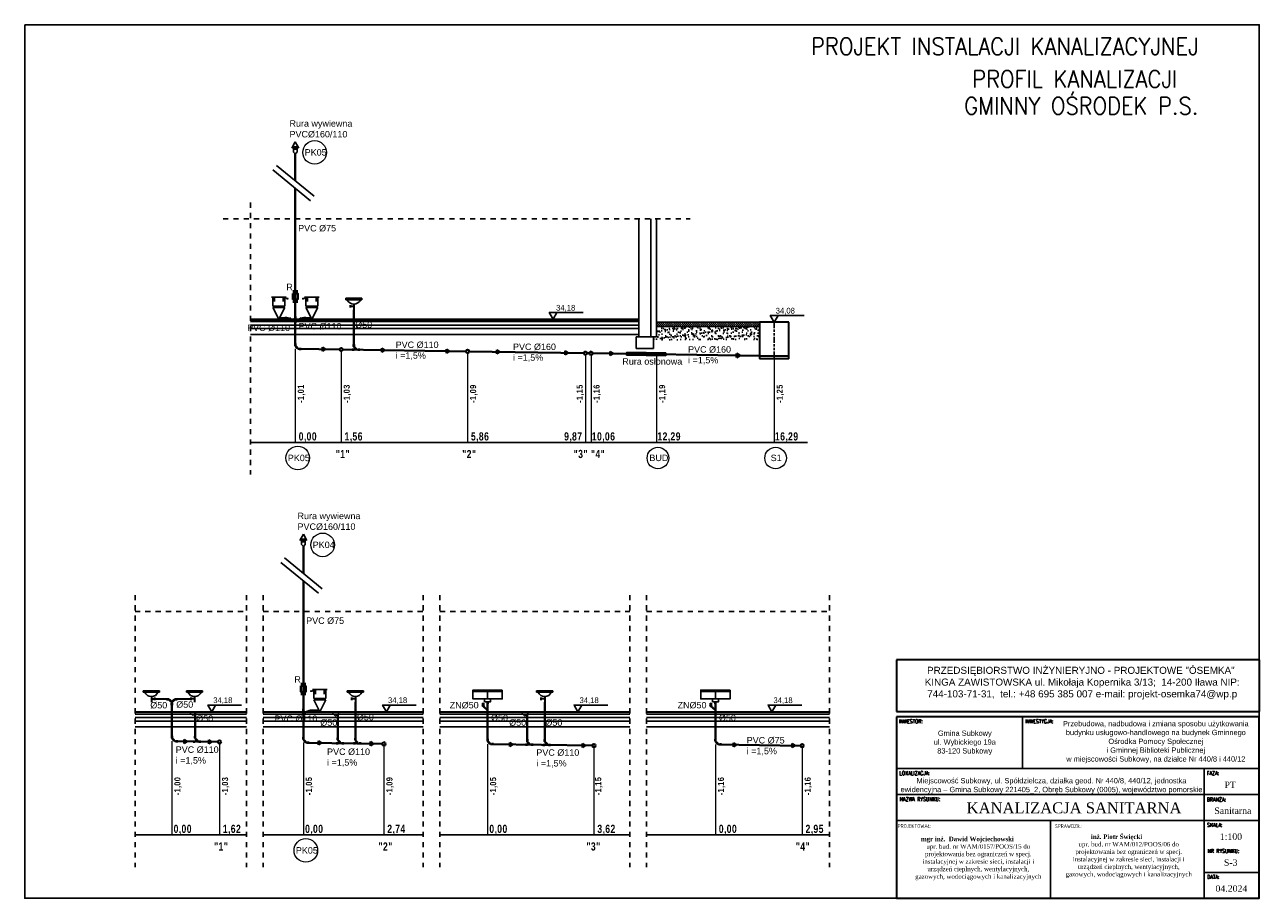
# Model space of a CAD drawing. Extents: x 280060 to 689961, y 120405 to 160329.
# Tile 74 of 85: x 668689 to 672889, y 157359 to 160329. Entities that reach past the tile are written whole.
import ezdxf

# ---------------------------------------------------------------- set-up
doc = ezdxf.new("R2010")
doc.units = 0
doc.header["$MEASUREMENT"] = 0
doc.linetypes.add('3', pattern=[1, 0.5, -0.5])
doc.linetypes.add('{ Tapered Dash }', pattern=[10, 4, -1, 1.5, -1, 1.5, -1])
for name, color, linetype, lineweight in [('KAM-pro Biała Zarys', 7, 'CONTINUOUS', 9), ('KAM-pro Kocioł C.O.', 7, 'CONTINUOUS', 18), ('KAM-pro Linia Cienka', 7, 'CONTINUOUS', 50), ('KAM-pro Linia K.S Wewnętrznej', 36, 'CONTINUOUS', 40), ('KAM-pro Opis dla Profili', 7, 'CONTINUOUS', 13), ('KAM-pro Opis K.S. Wewnętrzny', 16, 'CONTINUOUS', 13)]:
    doc.layers.add(name, color=color, linetype=linetype, lineweight=lineweight)
doc.layers.add('KAM-pro Studnie', color=7, linetype='CONTINUOUS')
doc.styles.add('ANDRZEJ', font='simplex.shx', dxfattribs={"width": 0.75, "height": 12.5})
doc.styles.add('ARIAL', font='arial.ttf')
doc.styles.add('GRUBA', font='times.ttf')
doc.styles.add('KomProjekt', font='arial.ttf')
doc.styles.add('moj', font='romans.shx', dxfattribs={"width": 0.9, "height": 10})
doc.styles.add('Tabelka', font='times.ttf', dxfattribs={"width": 0.8})

msp = doc.modelspace()

# ---------------------------------------------------------------- hatches: boundary and pattern name
at = {"layer": 'KAM-pro Biała Zarys', "lineweight": 25}
h = msp.add_hatch(dxfattribs=at)
h.set_pattern_fill('ANSI31', color=256, scale=40)
h.paths.add_polyline_path([(671188.2, 159317.4), (670838.2, 159317.4), (670838.2, 159302.4), (671188.2, 159302.4)])
at = {"layer": 'KAM-pro Linia Cienka', "linetype": 'Continuous', "lineweight": 25, "ltscale": 4}
h = msp.add_hatch(dxfattribs=at)
h.set_pattern_fill('AR-SAND', color=256, scale=10, style=0)
h.set_pattern_definition([(37.5, (0, 0), (-0.62993358, 19.2682377), [0, -15.2, 0, -17, 0, -16.25]), (7.5, (0, 0), (17.6977671, 28.2214607), [0, -8.2, 0, -13.7, 0, -5.25]), (327.5, (-12.3, 0), (31.1414186, 0.05659054), [0, -5, 0, -18, 0, -23.5]), (317.5, (-12.3, 0), (30.061266, 8.7767556), [0, -2.5, 0, -11.8, 0, -13.5])])
h.paths.add_polyline_path([(671188.2, 159302.4), (670838.2, 159302.4), (670838.2, 159267.4), (670828.2, 159267.4), (670828.2, 159257.4), (671188.2, 159257.4)])
at = {"layer": 'KAM-pro Linia K.S Wewnętrznej', "ltscale": 0.1, "true_color": 0x804000}
for points in [[(669712.2, 159225.3), (669701.9, 159232.3), (669701.9, 159225.3), (669701.9, 159218.4)], [(669913.7, 159222.3), (669903.4, 159229.2), (669903.4, 159222.3), (669903.4, 159215.4)], [(670133.6, 159219), (670123.3, 159225.9), (670123.3, 159219), (670123.3, 159212.1)], [(670304.5, 159216.4), (670294.2, 159223.4), (670294.2, 159216.4), (670294.2, 159209.5)], [(670537.2, 159213), (670526.9, 159219.9), (670526.9, 159213), (670526.9, 159206)], [(670690.9, 159210.6), (670680.6, 159217.6), (670680.6, 159210.6), (670680.6, 159203.7)], [(671121, 159204.2), (671110.6, 159211.1), (671110.6, 159204.2), (671110.6, 159197.3)], [(669241.4, 157891.9), (669231.1, 157898.9), (669231.1, 157891.9), (669231.1, 157885)], [(669325.1, 157890.7), (669314.8, 157897.6), (669314.8, 157890.7), (669314.8, 157883.7)], [(669698.6, 157887), (669688.3, 157893.9), (669688.3, 157887), (669688.3, 157880.1)], [(669875.2, 157884.3), (669864.8, 157891.3), (669864.8, 157884.3), (669864.8, 157877.4)], [(670349.3, 157881.9), (670339, 157888.9), (670339, 157881.9), (670339, 157875)], [(670596.4, 157878.2), (670586, 157885.2), (670586, 157878.2), (670586, 157871.3)], [(671110.2, 157880.9), (671099.9, 157887.8), (671099.9, 157880.9), (671099.9, 157873.9)], [(671309.6, 157877.9), (671299.3, 157884.8), (671299.3, 157877.9), (671299.3, 157870.9)]]:
    msp.add_hatch(color=36, dxfattribs=at).paths.add_polyline_path(points)

# ---------------------------------------------------------------- linework, layer by layer
at = {"layer": 'KAM-pro Biała Zarys', "lineweight": 25}
for p, q in [((669532.5, 159835.1), (669660.5, 159729.9)), ((669545.2, 159850.5), (669673.2, 159745.4)), ((670778.2, 159267.4), (670778.2, 159668.6)), ((670818.2, 159267.4), (670818.2, 159668.6)), ((670838.2, 159267.4), (670838.2, 159668.6)), ((670778.2, 159327.4), (669457, 159327.4)), ((669457, 159325.4), (670778.2, 159325.4)), ((669457, 159319.4), (670778.2, 159319.4)), ((669457, 159307.4), (670778.2, 159307.4)), ((670778.2, 159327.4), (670778.2, 159317.4)), ((670838.2, 159317.4), (671188.2, 159317.4)), ((669457, 159295.4), (670778.2, 159295.4)), ((669457, 159275.4), (670778.2, 159275.4)), ((670838.2, 159267.4), (670768.2, 159267.4)), ((670768.2, 159267.4), (670768.2, 159227.4)), ((670828.2, 159227.4), (670828.2, 159267.4)), ((670838.2, 159302.4), (671188.2, 159302.4)), ((670768.2, 159227.4), (670828.2, 159227.4)), ((670736.5, 159215), (670736.3, 159205)), ((670869.8, 159203), (670736.3, 159205)), ((670869.9, 159213), (670736.5, 159215)), ((670869.9, 159213), (670869.8, 159203)), ((671351.5, 158908.3), (669457, 158908.3)), ((669572.5, 158516.3), (669700.6, 158411.1)), ((669559.8, 158500.8), (669687.9, 158395.7)), ((669442.9, 157993.2), (669063.9, 157993.2)), ((669063.9, 157991.2), (669442.9, 157991.2)), ((669063.9, 157985.2), (669442.9, 157985.2)), ((669063.9, 157973.2), (669442.9, 157973.2)), ((670043.9, 157993.2), (669500.3, 157993.2)), ((669500.3, 157991.2), (670043.9, 157991.2)), ((669500.3, 157985.2), (670043.9, 157985.2)), ((669500.3, 157973.2), (670043.9, 157973.2)), ((670747, 157993.2), (670101.3, 157993.2)), ((670101.3, 157991.2), (670747, 157991.2)), ((670101.3, 157985.2), (670747, 157985.2)), ((670101.3, 157973.2), (670747, 157973.2)), ((671426.6, 157993.2), (670804.4, 157993.2)), ((670804.4, 157991.2), (671426.6, 157991.2)), ((670804.4, 157985.2), (671426.6, 157985.2)), ((670804.4, 157973.2), (671426.6, 157973.2)), ((672082.8, 157976), (672082.8, 157799.6)), ((669063.9, 157961.2), (669442.9, 157961.2)), ((669063.9, 157941.2), (669442.9, 157941.2)), ((669500.3, 157961.2), (670043.9, 157961.2)), ((669500.3, 157941.2), (670043.9, 157941.2)), ((670101.3, 157961.2), (670747, 157961.2)), ((670101.3, 157941.2), (670747, 157941.2)), ((670804.4, 157961.2), (671426.6, 157961.2)), ((670804.4, 157941.2), (671426.6, 157941.2)), ((671654.2, 157799.6), (672888.6, 157799.6)), ((672701.4, 157358.8), (672701.4, 157799.6)), ((671654.2, 157711.5), (672888.6, 157711.5)), ((671654.2, 157623.3), (672701.4, 157623.3)), ((672177.8, 157623.3), (672177.8, 157358.8)), ((672701.4, 157623.3), (672888.6, 157623.3)), ((669442.9, 157574), (669063.9, 157574)), ((670043.9, 157574), (669500.3, 157574)), ((670747, 157574), (670101.3, 157574)), ((671426.6, 157574), (670804.4, 157574)), ((672701.4, 157446.9), (672888.6, 157446.9))]:
    msp.add_line(p, q, dxfattribs=at)
at = {"layer": 'KAM-pro Biała Zarys', "linetype": '3', "lineweight": 25, "ltscale": 35}
for p, q in [((669457, 159724.1), (669457, 158799.1)), ((669363.6, 159668.6), (670952.1, 159668.6)), ((669063.9, 158389.8), (669063.9, 157464.8)), ((669442.9, 158389.8), (669442.9, 157464.8)), ((669500.3, 158389.8), (669500.3, 157464.8)), ((670043.9, 158389.8), (670043.9, 157464.8)), ((670101.3, 158389.8), (670101.3, 157464.8)), ((670747, 158389.8), (670747, 157464.8)), ((670804.4, 158389.8), (670804.4, 157464.8)), ((671426.6, 158389.8), (671426.6, 157464.8)), ((669063.9, 158334.3), (669442.9, 158334.3)), ((669500.3, 158334.3), (670043.9, 158334.3)), ((670101.3, 158334.3), (670747, 158334.3)), ((670804.4, 158334.3), (671426.6, 158334.3))]:
    msp.add_line(p, q, dxfattribs=at)
at = {"layer": 'KAM-pro Biała Zarys', "lineweight": 30}
for p, q in [((672888.6, 158169.9), (671654.2, 158169.9)), ((671654.2, 158169.9), (671654.2, 157993.6)), ((672888.6, 158169.9), (672888.6, 157993.6)), ((671654.2, 157993.6), (672888.6, 157993.6)), ((672888.6, 157976), (671654.2, 157976)), ((671654.2, 157976), (671654.2, 157358.8)), ((672888.6, 157358.8), (672888.6, 157976)), ((671654.2, 157358.8), (672888.6, 157358.8))]:
    msp.add_line(p, q, dxfattribs=at)
at = {"layer": 'KAM-pro Biała Zarys', "lineweight": 25}
msp.add_lwpolyline([(668688.6, 160328.8), (672888.6, 160328.8), (672888.6, 157358.8), (668688.6, 157358.8)], close=True, dxfattribs=at)
at = {"layer": 'KAM-pro Kocioł C.O.', "color": 1, "linetype": '{ Tapered Dash }', "lineweight": 25, "ltscale": 5}
msp.add_line((671238.2, 159317.4), (671238.2, 159192.4), dxfattribs=at)
at = {"layer": 'KAM-pro Linia K.S Wewnętrznej', "color": 0, "lineweight": 25, "ltscale": 0.1}
for p, q in [((669597.6, 159909.2), (669609.2, 159930.9)), ((669602.9, 159895.6), (669602.9, 159919.1)), ((669609.2, 159889.3), (669602.9, 159895.6)), ((669605.2, 159902.9), (669605.2, 159916.3)), ((669609, 159902.9), (669609, 159916.3)), ((669620.8, 159909.2), (669609.2, 159930.9)), ((669615.5, 159895.6), (669609.2, 159889.3)), ((669613.2, 159902.9), (669613.2, 159916.3)), ((669615.5, 159895.6), (669615.5, 159919.1)), ((669578.1, 159402.4), (669528.1, 159402.4)), ((669538.1, 159402.4), (669538.1, 159387.4)), ((669568.1, 159402.4), (669568.1, 159387.4)), ((669640.3, 159402.4), (669690.3, 159402.4)), ((669650.3, 159402.4), (669650.3, 159387.4)), ((669680.3, 159402.4), (669680.3, 159387.4)), ((669835.8, 159398.9), (669780.8, 159398.9)), ((669780.8, 159398.9), (669780.8, 159393.9)), ((669780.8, 159393.9), (669785.8, 159393.9)), ((669785.8, 159393.9), (669830.8, 159393.9)), ((669835.8, 159393.9), (669830.8, 159393.9)), ((669835.8, 159398.9), (669835.8, 159393.9)), ((669573.1, 159367.4), (669533.1, 159367.4)), ((669533.1, 159367.4), (669553.1, 159327.4)), ((669553.1, 159372.4), (669553.1, 159367.4)), ((669553.1, 159327.4), (669573.1, 159367.4)), ((669645.3, 159367.4), (669685.3, 159367.4)), ((669665.3, 159327.4), (669645.3, 159367.4)), ((669665.3, 159372.4), (669665.3, 159367.4)), ((669685.3, 159367.4), (669665.3, 159327.4)), ((669624.9, 158574.9), (669636.5, 158596.6)), ((669648.2, 158574.9), (669636.5, 158596.6)), ((669630.2, 158561.4), (669630.2, 158584.9)), ((669636.5, 158555.1), (669630.2, 158561.4)), ((669632.6, 158568.6), (669632.6, 158582.1)), ((669636.3, 158568.6), (669636.3, 158582.1)), ((669642.8, 158561.4), (669636.5, 158555.1)), ((669640.5, 158568.6), (669640.5, 158582.1)), ((669642.8, 158561.4), (669642.8, 158584.9)), ((669092, 158064.6), (669147, 158064.6)), ((669092, 158064.6), (669092, 158059.6)), ((669092, 158059.6), (669097, 158059.6)), ((669142, 158059.6), (669097, 158059.6)), ((669147, 158059.6), (669142, 158059.6)), ((669147, 158064.6), (669147, 158059.6)), ((669294, 158064.6), (669239, 158064.6)), ((669239, 158064.6), (669239, 158059.6)), ((669239, 158059.6), (669244, 158059.6)), ((669244, 158059.6), (669289, 158059.6)), ((669294, 158059.6), (669289, 158059.6)), ((669294, 158064.6), (669294, 158059.6)), ((669667.6, 158068.2), (669717.6, 158068.2)), ((669677.6, 158068.2), (669677.6, 158053.2)), ((669707.6, 158068.2), (669707.6, 158053.2)), ((669840.9, 158064.6), (669785.9, 158064.6)), ((669785.9, 158064.6), (669785.9, 158059.6)), ((669785.9, 158059.6), (669790.9, 158059.6)), ((669790.9, 158059.6), (669835.9, 158059.6)), ((669840.9, 158059.6), (669835.9, 158059.6)), ((669840.9, 158064.6), (669840.9, 158059.6)), ((670313.2, 158061.6), (670213.2, 158061.6)), ((670263.2, 158066.6), (670263.2, 158036.6)), ((670485.1, 158064.6), (670430.1, 158064.6)), ((670430.1, 158064.6), (670430.1, 158059.6)), ((670430.1, 158059.6), (670435.1, 158059.6)), ((670435.1, 158059.6), (670480.1, 158059.6)), ((670485.1, 158059.6), (670480.1, 158059.6)), ((670485.1, 158064.6), (670485.1, 158059.6)), ((671088.4, 158061.6), (670988.4, 158061.6)), ((671038.4, 158066.6), (671038.4, 158036.6)), ((669672.6, 158033.2), (669712.6, 158033.2)), ((669692.6, 157993.2), (669672.6, 158033.2)), ((669692.6, 158038.2), (669692.6, 158033.2)), ((669712.6, 158033.2), (669692.6, 157993.2)), ((670253.2, 158036.6), (670253.2, 158026.6)), ((671028.4, 158036.6), (671028.4, 158026.6)), ((669273.1, 157993.2), (669247.7, 157993.2)), ((669247.7, 157993.2), (669260.2, 157980.5)), ((669260.2, 157980.5), (669273.1, 157993.2)), ((669759, 157991.2), (669733.5, 157991.2)), ((669733.5, 157991.2), (669746, 157978.5)), ((669746, 157978.5), (669759, 157991.2)), ((670403.2, 157991.2), (670377.7, 157991.2)), ((670377.7, 157991.2), (670390.2, 157978.5)), ((670390.2, 157978.5), (670403.2, 157991.2))]:
    msp.add_line(p, q, dxfattribs=at)
at = {"layer": 'KAM-pro Linia K.S Wewnętrznej', "color": 36, "ltscale": 0.1, "true_color": 0x804000}
for p, q in [((669609.2, 159797.9), (669609.2, 159889.3)), ((669609.2, 159797.9), (669609.2, 159889.3)), ((669609.2, 159889.3), (669609.2, 159797.9)), ((669609.2, 159772.1), (669609.2, 159236.9)), ((669808.3, 159359.7), (669808.3, 159233.9)), ((669584.3, 159331.2), (669555.2, 159331.6)), ((669634.1, 159331.2), (669663.2, 159331.6)), ((669759.7, 159224.6), (669619.4, 159226.7)), ((669701.9, 159232.3), (669701.9, 159225.3)), ((669712.2, 159225.3), (669701.9, 159232.3)), ((669701.9, 159218.4), (669701.9, 159225.3)), ((669712.2, 159225.3), (669701.9, 159218.4)), ((670189.7, 159218.2), (669770.7, 159224.5)), ((669903.4, 159229.2), (669903.4, 159222.3)), ((669913.7, 159222.3), (669903.4, 159229.2)), ((669903.4, 159215.4), (669903.4, 159222.3)), ((669913.7, 159222.3), (669903.4, 159215.4)), ((670123.3, 159225.9), (670123.3, 159219)), ((670133.6, 159219), (670123.3, 159225.9)), ((670294.2, 159223.4), (670294.2, 159216.4)), ((670304.5, 159216.4), (670294.2, 159223.4)), ((670123.3, 159212.1), (670123.3, 159219)), ((670133.6, 159219), (670123.3, 159212.1)), ((670590.7, 159212.2), (670200.7, 159218)), ((670294.2, 159209.5), (670294.2, 159216.4)), ((670304.5, 159216.4), (670294.2, 159209.5)), ((670526.9, 159219.9), (670526.9, 159213)), ((670537.2, 159213), (670526.9, 159219.9)), ((670526.9, 159206), (670526.9, 159213)), ((670537.2, 159213), (670526.9, 159206)), ((670609.7, 159211.9), (670601.7, 159212)), ((671188.2, 159203.2), (670620.7, 159211.7)), ((670680.6, 159217.6), (670680.6, 159210.6)), ((670690.9, 159210.6), (670680.6, 159217.6)), ((670680.6, 159203.7), (670680.6, 159210.6)), ((670690.9, 159210.6), (670680.6, 159203.7)), ((671110.6, 159211.1), (671110.6, 159204.2)), ((671121, 159204.2), (671110.6, 159211.1)), ((671110.6, 159197.3), (671110.6, 159204.2)), ((671121, 159204.2), (671110.6, 159197.3)), ((669636.5, 158555.1), (669636.5, 158463.7)), ((669636.5, 158463.7), (669636.5, 158555.1)), ((669636.5, 158463.7), (669636.5, 158555.1)), ((669636.5, 158437.8), (669636.5, 157898)), ((669179.2, 158035.5), (669131.3, 158036.9)), ((669189.3, 158025.4), (669189.3, 157902.8)), ((669199.3, 158035.5), (669254.7, 158036.9)), ((669813.4, 158025.4), (669813.4, 157895.2)), ((670263.2, 157998.9), (670248, 158011.5)), ((670263.2, 157893.3), (670263.2, 158026.6)), ((670457.6, 158025.4), (670457.6, 157890.3)), ((671038.4, 157998.9), (671023.2, 158011.5)), ((671038.4, 157892), (671038.4, 158026.6)), ((669268, 157988.2), (669268, 157901.5)), ((669661.4, 157996.9), (669690.6, 157997.3)), ((669753.9, 157986.2), (669753.9, 157896.1)), ((670398.1, 157986.2), (670398.1, 157891.1)), ((669345.8, 157890.4), (669199.5, 157892.5)), ((669231.1, 157898.9), (669231.1, 157891.9)), ((669241.4, 157891.9), (669231.1, 157898.9)), ((669231.1, 157885), (669231.1, 157891.9)), ((669241.4, 157891.9), (669231.1, 157885)), ((669314.8, 157897.6), (669314.8, 157890.7)), ((669325.1, 157890.7), (669314.8, 157897.6)), ((669314.8, 157883.7), (669314.8, 157890.7)), ((669325.1, 157890.7), (669314.8, 157883.7)), ((669905, 157883.9), (669646.8, 157887.8)), ((669688.3, 157893.9), (669688.3, 157887)), ((669698.6, 157887), (669688.3, 157893.9)), ((669688.3, 157880.1), (669688.3, 157887)), ((669698.6, 157887), (669688.3, 157880.1)), ((669864.8, 157891.3), (669864.8, 157884.3)), ((669875.2, 157884.3), (669864.8, 157891.3)), ((669864.8, 157877.4), (669864.8, 157884.3)), ((669875.2, 157884.3), (669864.8, 157877.4)), ((670619.7, 157877.9), (670273.4, 157883.1)), ((670339, 157888.9), (670339, 157881.9)), ((670349.3, 157881.9), (670339, 157888.9)), ((670339, 157875), (670339, 157881.9)), ((670349.3, 157881.9), (670339, 157875)), ((670586, 157885.2), (670586, 157878.2)), ((670596.4, 157878.2), (670586, 157885.2)), ((670586, 157871.3), (670586, 157878.2)), ((670596.4, 157878.2), (670586, 157871.3)), ((671327.9, 157877.6), (671048.6, 157881.8)), ((671099.9, 157887.8), (671099.9, 157880.9)), ((671110.2, 157880.9), (671099.9, 157887.8)), ((671099.9, 157873.9), (671099.9, 157880.9)), ((671110.2, 157880.9), (671099.9, 157873.9)), ((671299.3, 157884.8), (671299.3, 157877.9)), ((671309.6, 157877.9), (671299.3, 157884.8)), ((671299.3, 157870.9), (671299.3, 157877.9)), ((671309.6, 157877.9), (671299.3, 157870.9))]:
    msp.add_line(p, q, dxfattribs=at)
at = {"layer": 'KAM-pro Linia K.S Wewnętrznej', "color": 0, "ltscale": 0.1}
for p, q in [((669601.1, 159422.7), (669617.3, 159422.7)), ((669601.2, 159387), (669617.5, 159387)), ((669576.8, 159327.3), (669576.8, 159335.3)), ((669593.8, 159331.9), (669588.1, 159326.3)), ((669607, 159328.3), (669601.3, 159322.7)), ((669605.1, 159333.3), (669613.1, 159333.3)), ((669605.1, 159319), (669613.1, 159319)), ((669605.3, 159319), (669613.3, 159319)), ((669605.3, 159319), (669613.3, 159319)), ((669611.4, 159328.3), (669617.1, 159322.7)), ((669624.6, 159331.9), (669630.3, 159326.3)), ((669641.6, 159327.3), (669641.6, 159335.3)), ((669613.3, 159241.6), (669605.3, 159241.6)), ((669611.5, 159229), (669617.2, 159234.6)), ((669626, 159222.7), (669626, 159230.7)), ((669812.3, 159238.7), (669804.3, 159238.7)), ((669805.6, 159219.7), (669805.6, 159227.7)), ((669805.6, 159227.7), (669805.6, 159219.7)), ((669810.5, 159226), (669816.2, 159231.6)), ((669824.9, 159219.7), (669824.9, 159227.7)), ((669628.4, 158088.4), (669644.7, 158088.4)), ((669628.5, 158052.7), (669644.8, 158052.7)), ((669174.4, 158031.5), (669174.4, 158039.5)), ((669187.1, 158033.2), (669181.5, 158027.6)), ((669185.1, 158018.8), (669193.1, 158018.8)), ((669185.2, 158018.8), (669193.2, 158018.8)), ((669193.3, 158018.8), (669185.3, 158018.8)), ((669191.4, 158033.2), (669197.1, 158027.6)), ((669204.1, 158031.5), (669204.1, 158039.5)), ((670248, 158019.4), (670244.7, 158021.6)), ((670248, 158016.6), (670244.7, 158018.8)), ((670248, 158013.8), (670244.7, 158016.1)), ((670248, 158011.5), (670244.7, 158013.7)), ((670248, 158019.4), (670251.2, 158021.6)), ((670248, 158011.5), (670248, 158019.4)), ((670248, 158016.6), (670251.2, 158018.8)), ((670248, 158013.8), (670251.2, 158016.1)), ((670248, 158011.5), (670251.2, 158013.7)), ((670259.2, 158022.8), (670267.2, 158022.8)), ((671023.2, 158019.4), (671019.9, 158021.6)), ((671023.2, 158016.6), (671019.9, 158018.8)), ((671023.2, 158013.8), (671019.9, 158016.1)), ((671023.2, 158011.5), (671019.9, 158013.7)), ((671023.2, 158019.4), (671026.4, 158021.6)), ((671023.2, 158011.5), (671023.2, 158019.4)), ((671023.2, 158016.6), (671026.4, 158018.8)), ((671023.2, 158013.8), (671026.4, 158016.1)), ((671023.2, 158011.5), (671026.4, 158013.7)), ((671034.4, 158022.8), (671042.4, 158022.8)), ((669632.4, 157999), (669640.4, 157999)), ((669632.4, 157984.7), (669640.4, 157984.7)), ((669638.8, 157994.1), (669644.4, 157988.4)), ((669651.9, 157997.7), (669657.6, 157992)), ((669668.9, 157993), (669668.9, 158001)), ((669193.4, 157907.5), (669185.4, 157907.5)), ((669191.6, 157894.8), (669197.3, 157900.4)), ((669206, 157888.5), (669206, 157896.5)), ((669272, 157906.3), (669264, 157906.3)), ((669265.3, 157887.4), (669265.3, 157895.4)), ((669265.3, 157895.4), (669265.3, 157887.4)), ((669270.3, 157893.6), (669275.9, 157899.3)), ((669284.7, 157887.4), (669284.7, 157895.4)), ((669640.6, 157902.7), (669632.6, 157902.7)), ((669638.9, 157890), (669644.5, 157895.7)), ((669653.3, 157883.8), (669653.3, 157891.8)), ((669757.8, 157900.9), (669749.8, 157900.9)), ((669751.1, 157882), (669751.1, 157890)), ((669751.1, 157890), (669751.1, 157882)), ((669756.1, 157888.2), (669761.7, 157893.9)), ((669770.5, 157882), (669770.5, 157890)), ((669817.4, 157900.1), (669809.4, 157900.1)), ((669810.7, 157881.1), (669810.7, 157889.1)), ((669810.7, 157889.1), (669810.7, 157881.1)), ((669815.6, 157887.4), (669821.3, 157893)), ((669830, 157881.1), (669830, 157889.1)), ((670267.3, 157898), (670259.3, 157898)), ((670265.5, 157885.3), (670271.2, 157891)), ((670279.9, 157879.1), (670279.9, 157887.1)), ((670402, 157896), (670394, 157896)), ((670395.3, 157877.1), (670395.3, 157885.1)), ((670395.3, 157885.1), (670395.3, 157877.1)), ((670400.2, 157883.3), (670405.9, 157888.9)), ((670414.7, 157877.1), (670414.7, 157885.1)), ((670461.6, 157895.1), (670453.6, 157895.1)), ((670454.9, 157876.2), (670454.9, 157884.2)), ((670454.9, 157884.2), (670454.9, 157876.2)), ((670459.8, 157882.4), (670465.5, 157888.1)), ((670474.2, 157876.2), (670474.2, 157884.2)), ((671042.5, 157896.7), (671034.5, 157896.7)), ((671040.7, 157884), (671046.4, 157889.7)), ((671055.1, 157877.8), (671055.1, 157885.8))]:
    msp.add_line(p, q, dxfattribs=at)
at = {"layer": 'KAM-pro Linia K.S Wewnętrznej', "color": 0, "lineweight": 30, "ltscale": 0.1}
for p, q in [((669796.4, 159367.2), (669796.4, 159375.2)), ((669808.3, 159371.2), (669796.4, 159371.2)), ((669808.3, 159378.9), (669808.3, 159359.7)), ((669119.5, 158044.6), (669119.5, 158025.4)), ((669119.5, 158036.9), (669131.3, 158036.9)), ((669131.3, 158032.9), (669131.3, 158040.9)), ((669254.7, 158032.9), (669254.7, 158040.9)), ((669266.5, 158036.9), (669254.7, 158036.9)), ((669266.5, 158044.6), (669266.5, 158025.4)), ((669801.5, 158032.9), (669801.5, 158040.9)), ((669813.4, 158036.9), (669801.5, 158036.9)), ((669813.4, 158044.6), (669813.4, 158025.4)), ((670445.7, 158032.9), (670445.7, 158040.9)), ((670457.6, 158036.9), (670445.7, 158036.9)), ((670457.6, 158044.6), (670457.6, 158025.4))]:
    msp.add_line(p, q, dxfattribs=at)
at = {"layer": 'KAM-pro Linia K.S Wewnętrznej', "color": 0, "lineweight": 25, "ltscale": 0.1}
for points in [[(669533.1, 159402.4), (669573.1, 159402.4), (669573.1, 159372.4), (669533.1, 159372.4), (669533.1, 159402.4)], [(669685.3, 159402.4), (669645.3, 159402.4), (669645.3, 159372.4), (669685.3, 159372.4), (669685.3, 159402.4)], [(669712.6, 158068.2), (669672.6, 158068.2), (669672.6, 158038.2), (669712.6, 158038.2), (669712.6, 158068.2)], [(670313.2, 158066.6), (670213.2, 158066.6), (670213.2, 158036.6), (670313.2, 158036.6), (670313.2, 158066.6)], [(671088.4, 158066.6), (670988.4, 158066.6), (670988.4, 158036.6), (671088.4, 158036.6), (671088.4, 158066.6)], [(670273.2, 158036.6), (670273.2, 158026.6), (670253.2, 158026.6)], [(671048.4, 158036.6), (671048.4, 158026.6), (671028.4, 158026.6)]]:
    msp.add_lwpolyline(points, dxfattribs=at)
at = {"layer": 'KAM-pro Linia K.S Wewnętrznej', "color": 0, "ltscale": 0.1}
for points in [[(669601.1, 159415.1), (669617.3, 159415.1), (669617.3, 159394.6), (669601.1, 159394.6)], [(669628.4, 158080.8), (669644.7, 158080.8), (669644.7, 158060.3), (669628.4, 158060.3)]]:
    msp.add_lwpolyline(points, close=True, dxfattribs=at)
at = {"layer": 'KAM-pro Linia K.S Wewnętrznej', "color": 36, "ltscale": 0.1, "true_color": 0x804000}
for points in [[(669609.2, 159323.4), (669584.3, 159331.2)], [(669609.2, 159323.4), (669634.1, 159331.2)], [(669619.4, 159226.7), (669609.2, 159236.9)], [(669818.4, 159223.7), (669808.3, 159233.9)], [(669189.3, 158025.4), (669179.2, 158035.5)], [(669189.3, 158025.4), (669199.3, 158035.5)], [(669636.5, 157989.2), (669661.4, 157996.9)], [(669199.5, 157892.5), (669189.3, 157902.8)], [(669278.2, 157891.4), (669268, 157901.5)], [(669646.8, 157887.8), (669636.5, 157898)], [(669763.9, 157886), (669753.8, 157896.1)], [(669823.5, 157885.1), (669813.4, 157895.2)], [(670273.4, 157883.1), (670263.2, 157893.3)], [(670408.1, 157881.1), (670398, 157891.2)], [(670467.7, 157880.2), (670457.6, 157890.3)], [(671048.6, 157881.8), (671038.4, 157892)]]:
    msp.add_lwpolyline(points, dxfattribs=at)
at = {"layer": 'KAM-pro Linia K.S Wewnętrznej', "color": 0, "lineweight": 25, "ltscale": 0.1}
for centre in [(669583.1, 159397.4), (669635.3, 159397.4), (669662.6, 158063.2)]:
    msp.add_circle(centre, 1, dxfattribs=at)
at = {"layer": 'KAM-pro Linia K.S Wewnętrznej', "color": 36, "ltscale": 0.1, "true_color": 0x804000}
for centre in [(669765.2, 159224.5), (670195.2, 159218.1), (670596.2, 159212.1), (670615.2, 159211.8), (669351.3, 157890.3), (669910.5, 157883.8), (670625.2, 157877.8), (671333.4, 157877.5)]:
    msp.add_circle(centre, 5.5, dxfattribs=at)
at = {"layer": 'KAM-pro Linia K.S Wewnętrznej', "color": 0, "lineweight": 25, "ltscale": 0.1}
for centre in [(669808.3, 159403.3), (669119.5, 158069), (669266.5, 158069), (669813.4, 158069), (670457.6, 158069)]:
    msp.add_arc(centre, 24.4, 202.6199, 337.3801, dxfattribs=at)
for points in [[(669573.1, 159400.4), (669577.1, 159400.4), (669577.1, 159399.4), (669578.1, 159398.4)], [(669578.1, 159398.4), (669579.1, 159397.4), (669580.1, 159397.4), (669583.1, 159397.4)], [(669640.3, 159398.4), (669639.3, 159397.4), (669638.3, 159397.4), (669635.3, 159397.4)], [(669645.3, 159400.4), (669641.3, 159400.4), (669641.3, 159399.4), (669640.3, 159398.4)], [(669667.6, 158064.2), (669666.6, 158063.2), (669665.6, 158063.2), (669662.6, 158063.2)], [(669672.6, 158066.2), (669668.6, 158066.2), (669668.6, 158065.2), (669667.6, 158064.2)]]:
    msp.add_open_spline(points, degree=3, dxfattribs=at)
at = {"layer": 'KAM-pro Opis dla Profili', "lineweight": 25}
for p, q in [((670587.9, 159350.1), (670499.4, 159350.1)), ((671339.7, 159340.1), (671251.3, 159340.1)), ((669426.3, 158015.8), (669337.8, 158015.8)), ((670020.8, 158015.8), (669932.3, 158015.8)), ((670672.3, 158015.8), (670583.9, 158015.8)), ((671332, 158015.8), (671243.5, 158015.8))]:
    msp.add_line(p, q, dxfattribs=at)
for points in [[(670499.4, 159350.1), (670486.4, 159327.4), (670473.3, 159350.1)], [(671251.3, 159340.1), (671238.2, 159317.4), (671225.1, 159340.1)], [(669337.8, 158015.8), (669324.7, 157993.2), (669311.7, 158015.8)], [(669932.3, 158015.8), (669919.3, 157993.2), (669906.2, 158015.8)], [(670583.9, 158015.8), (670570.8, 157993.2), (670557.7, 158015.8)], [(671243.5, 158015.8), (671230.5, 157993.2), (671217.4, 158015.8)]]:
    msp.add_lwpolyline(points, close=True, dxfattribs=at)
at = {"layer": 'KAM-pro Opis K.S. Wewnętrzny', "color": 32}
for p, q in [((669609.2, 159226.9), (669609.2, 158908.3)), ((669765.2, 159219), (669765.2, 158908.3)), ((670195.2, 159212.6), (670195.2, 158908.3)), ((670596.2, 159206.6), (670596.2, 158908.3)), ((670615.2, 159206.3), (670615.2, 158908.3)), ((670838.2, 159208.4), (670838.2, 158908.3)), ((671238.2, 159192.4), (671238.2, 158908.3)), ((669189.3, 157892.7), (669189.3, 157574)), ((669351.3, 157884.8), (669351.3, 157574)), ((669636.5, 157887.9), (669636.5, 157574)), ((669910.5, 157878.3), (669910.5, 157574)), ((670263.2, 157883.2), (670263.2, 157574)), ((671038.4, 157881.9), (671038.4, 157574)), ((670625.2, 157872.3), (670625.2, 157574)), ((671333.4, 157872), (671333.4, 157574))]:
    msp.add_line(p, q, dxfattribs=at)
for centre, radius in [((669674.9, 159894.6), 40.1), ((669617.5, 158855.8), 40.1), ((670842.7, 158855.5), 36.7), ((671243, 158855.5), 36.7), ((669702.2, 158560.3), 40.1), ((669644.9, 157521.5), 40.1)]:
    msp.add_circle(centre, radius, dxfattribs=at)
at = {"layer": 'KAM-pro Studnie', "lineweight": 30}
for p, q in [((671288.2, 159317.4), (671188.2, 159317.4)), ((671188.2, 159317.4), (671188.2, 159192.4)), ((671288.2, 159192.4), (671288.2, 159317.4)), ((671288.2, 159202.4), (671188.2, 159202.4)), ((671288.2, 159192.4), (671188.2, 159192.4))]:
    msp.add_line(p, q, dxfattribs=at)

# ---------------------------------------------------------------- texts
at = {"layer": 'KAM-pro Biała Zarys', "color": 36, "lineweight": 25, "true_color": 0x804000, "style": 'moj', "width": 0.9}
for s, p in [('PROJEKT INSTALACJI KANALIZACYJNEJ', (671363.7, 160226.2)), ('PROFIL KANALIZACJI', (671911.9, 160114.8)), ('GMINNY OŚRODEK P.S.', (671884.9, 160023.7))]:
    msp.add_text(s, height=58.343, dxfattribs=at).set_placement(p)
at = {"layer": 'KAM-pro Biała Zarys', "lineweight": 20, "style": 'GRUBA'}
msp.add_text('KANALIZACJA SANITARNA', height=37.305, dxfattribs=at).set_placement((671892.9, 157647.6))
at = {"layer": 'KAM-pro Biała Zarys', "lineweight": 25, "attachment_point": 5}
for s, insert, char_height, width, style in [('PRZEDSIĘBIORSTWO INŻYNIERYJNO - PROJEKTOWE "ÓSEMKA"  KINGA ZAWISTOWSKA ul. Mikołaja Kopernika 3/13;  14-200 Iława NIP: 744-103-71-31,  tel.: +48 695 385 007 e-mail: projekt-osemka74@wp.p', (672286.1, 158090.2), 24, 1112.605, 'KomProjekt'), ('\\pt198.39;{\\Fromans|c238;INWESTOR:}', (671703.4, 157960.5), 13.226, 80.865, 'Tabelka'), ('\\pt198.39;{\\Fromans|c238;INWESTYCJA:}', (672140.2, 157960.5), 13.226, 97.183, 'Tabelka'), ('\\A1;Przebudowa, nadbudowa i zmiana sposobu użytkowania budynku usługowo-handlowego na budynek Gminnego Ośrodka Pomocy Społecznej ^Ji Gminnej Biblioteki Publicznej \\Pw miejscowości Subkowy, na działce Nr 440/8 i 440/12', (672536.6, 157889.8), 18, 693.049, 'KomProjekt'), ('Gmina Subkowy\\Pul. Wybickiego 19a\\P83-120 Subkowy', (671886.7, 157887.3), 18, 357.226, 'KomProjekt'), ('\\pt198.39;{\\Fromans|c238;LOKALIZACJA:}', (671715.9, 157784.2), 13.226, 105.801, 'Tabelka'), ('Miejscowość Subkowy, ul. Spółdzielcza, działka geod. Nr 440/8, 440/12, jednostka ewidencyjna – Gmina Subkowy 221405_2, Obręb Subkowy (0005), województwo pomorskie', (672181.7, 157740.9), 18, 1052.831, 'KomProjekt'), ('\\pt198.39;{\\Fromans|c238;FAZA:}', (672731, 157784.2), 13.226, 41.576, 'Tabelka'), ('\\pt330.64;{\\W1;PT}', (672789.6, 157744.5), 22.043, 76.108, 'Tabelka'), ('\\pt198.39;{\\Fromans|c238;NAZWA RYSUNKU:}', (671734.3, 157696), 13.226, 142.635, 'Tabelka'), ('\\pt112.5;{\\Fromans|c238;BRANŻA:}', (672742.9, 157694.4), 13.226, 65.349, 'Tabelka'), ('\\pt330.64;{\\W1;Sanitarna}', (672798.7, 157656.3), 22.043, 105.552, 'Tabelka'), ('\\pt198.39;{\\Fromans|c238;PROJEKTOWAŁ:}', (671715.7, 157604.3), 13.226, 105.326, 'Tabelka'), ('\\pi-82.57;{\\fTimes New Roman|b1|i0|c238|p18;inż. Piotr Święcki\\fTimes New Roman|b0|i0|c238|p18;\\P\\pi0;upr. bud. nr WAM/012/POOS/06 do \\Pprojektowania bez ograniczeń w specj. \\Pinstalacyjnej w zakresie sieci, instalacji i \\Purządzeń cieplnych, wentylacyjnych, \\Pgazowych, wodociągowych i kanalizacyjnych}', (672444.4, 157501.8), 15.3, 421.876, 'KomProjekt'), ('\\pt198.39;{\\Fromans|c238;SPRAWDZIŁ:}', (672239.3, 157604.3), 13.226, 105.326, 'Tabelka'), ('\\pt198.39;{\\Fromans|c238;SKALA:}', (672737.2, 157607.8), 13.226, 53.958, 'Tabelka'), ('\\pi-74.314;{\\fTimes New Roman|b1|i0|c238|p18;mgr inż.  Dawid Wojciechowski\\fTimes New Roman|b0|i0|c238|p18;\\P\\pi0;upr. bud. nr WAM/0157/POOS/15 do \\Pprojektowania bez ograniczeń w specj. \\Pinstalacyjnej w zakresie sieci, instalacji i \\Purządzeń cieplnych, wentylacyjnych, \\Pgazowych, wodociągowych i kanalizacyjnych}', (671932.7, 157494.2), 15.3, 421.876, 'KomProjekt'), ('\\pt330.64;{\\W1;1:100}', (672792.1, 157568.2), 22.043, 89.072, 'Tabelka'), ('\\pt198.39;{\\Fromans|c238;NR RYSUNKU:}', (672766.7, 157519.7), 13.226, 112.882, 'Tabelka'), ('\\pt330.64;{\\W1;S-3}', (672791.3, 157480), 22.043, 89.072, 'Tabelka'), ('\\pt198.39;{\\Fromans|c238;DATA:}', (672731.9, 157431.5), 13.226, 43.36, 'Tabelka'), ('\\pt330.64;{\\W1;04.2024}', (672793.7, 157391.8), 22.043, 137.586, 'Tabelka')]:
    msp.add_mtext(s, dxfattribs=dict(at, insert=insert, char_height=char_height, width=width, style=style))
at = {"layer": 'KAM-pro Opis dla Profili', "lineweight": 25}
for s, p in [('34,18', (670496.4, 159356.7)), ('34,08', (671243.4, 159346.7)), ('34,18', (669329.9, 158022.4)), ('34,18', (669924.5, 158022.4)), ('34,18', (670576, 158022.4)), ('34,18', (671235.7, 158022.4))]:
    msp.add_text(s, height=19.5, dxfattribs=at).set_placement(p)
at = {"layer": 'KAM-pro Opis dla Profili', "lineweight": 25, "char_height": 20.916, "width": 72.925, "attachment_point": 5, "rotation": 90, "style": 'ANDRZEJ'}
for s, insert in [('{\\fArial|b1|i0|c238|p34;\\T1.1;-1,01}', (669630.3, 159074.8)), ('{\\fArial|b1|i0|c238|p34;\\T1.1;-1,03}', (669786.3, 159074.8)), ('{\\fArial|b1|i0|c238|p34;\\T1.1;-1,09}', (670216.3, 159074.8)), ('{\\fArial|b1|i0|c238|p34;\\T1.1;-1,15}', (670578.8, 159074.8)), ('{\\fArial|b1|i0|c238|p34;\\T1.1;-1,16}', (670636.3, 159074.8)), ('{\\fArial|b1|i0|c238|p34;\\T1.1;-1,19}', (670859.3, 159074.8)), ('{\\fArial|b1|i0|c238|p34;\\T1.1;-1,25}', (671259.3, 159074.8)), ('{\\fArial|b1|i0|c238|p34;\\T1.1;-1,00}', (669210.4, 157740.6)), ('{\\fArial|b1|i0|c238|p34;\\T1.1;-1,03}', (669372.4, 157740.6)), ('{\\fArial|b1|i0|c238|p34;\\T1.1;-1,05}', (669657.7, 157740.6)), ('{\\fArial|b1|i0|c238|p34;\\T1.1;-1,09}', (669931.7, 157740.6)), ('{\\fArial|b1|i0|c238|p34;\\T1.1;-1,05}', (670284.3, 157740.6)), ('{\\fArial|b1|i0|c238|p34;\\T1.1;-1,15}', (670641.9, 157740.6)), ('{\\fArial|b1|i0|c238|p34;\\T1.1;-1,16}', (671059.5, 157740.6)), ('{\\fArial|b1|i0|c238|p34;\\T1.1;-1,16}', (671354.5, 157740.6))]:
    msp.add_mtext(s, dxfattribs=dict(at, insert=insert))
at = {"layer": 'KAM-pro Opis dla Profili', "lineweight": 25, "char_height": 27.889, "attachment_point": 5, "style": 'ANDRZEJ'}
for s, insert, width in [('{\\fArial|b1|i0|c238|p34;\\T1.1;0,00}', (669652, 158926), 76.312), ('{\\fArial|b1|i0|c238|p34;\\T1.1;1,56}', (669808, 158926), 76.312), ('{\\fArial|b1|i0|c238|p34;\\T1.1;5,86}', (670238, 158926), 76.312), ('{\\fArial|b1|i0|c238|p34;\\T1.1;9,87}', (670555, 158926), 76.312), ('{\\fArial|b1|i0|c238|p34;\\T1.1;10,06}', (670658, 158926), 76.312), ('{\\fArial|b1|i0|c238|p34;\\T1.1;12,29}', (670881, 158926), 76.312), ('{\\fArial|b1|i0|c238|p34;\\T1.1;16,29}', (671281, 158926), 76.312), ('{\\fArial|b1|i0|c238|p34;\\T1.1;\\C3;"1"}', (669771.1, 158869.1), 46.599), ('{\\fArial|b1|i0|c238|p34;\\T1.1;\\C3;"2"}', (670201.1, 158869.1), 46.599), ('{\\fArial|b1|i0|c238|p34;\\T1.1;\\C3;"3"}', (670580.4, 158869.1), 46.599), ('{\\fArial|b1|i0|c238|p34;\\T1.1;\\C3;"4"}', (670639, 158869.1), 46.599), ('{\\fArial|b1|i0|c238|p34;\\T1.1;0,00}', (669226.5, 157591.7), 76.312), ('{\\fArial|b1|i0|c238|p34;\\T1.1;1,62}', (669394.1, 157591.7), 76.312), ('{\\fArial|b1|i0|c238|p34;\\T1.1;0,00}', (669673.8, 157591.7), 76.312), ('{\\fArial|b1|i0|c238|p34;\\T1.1;2,74}', (669953.3, 157591.7), 76.312), ('{\\fArial|b1|i0|c238|p34;\\T1.1;0,00}', (670300.5, 157591.7), 76.312), ('{\\fArial|b1|i0|c238|p34;\\T1.1;3,62}', (670668, 157591.7), 76.312), ('{\\fArial|b1|i0|c238|p34;\\T1.1;0,00}', (671081.2, 157591.7), 76.312), ('{\\fArial|b1|i0|c238|p34;\\T1.1;2,95}', (671376.2, 157591.7), 76.312), ('{\\fArial|b1|i0|c238|p34;\\T1.1;\\C3;"1"}', (669357.1, 157534.9), 46.599), ('{\\fArial|b1|i0|c238|p34;\\T1.1;\\C3;"2"}', (669916.4, 157534.9), 46.599), ('{\\fArial|b1|i0|c238|p34;\\T1.1;\\C3;"3"}', (670623.7, 157534.9), 46.599), ('{\\fArial|b1|i0|c238|p34;\\T1.1;\\C3;"4"}', (671336.1, 157534.9), 46.599)]:
    msp.add_mtext(s, dxfattribs=dict(at, insert=insert, width=width))
at = {"layer": 'KAM-pro Opis K.S. Wewnętrzny', "color": 32, "char_height": 21.87, "style": 'ARIAL'}
for s, insert, width, attachment_point in [('Rura wywiewna PVC%%C160/110', (669589.4, 159974.3), 235.576, 4), ('PK05', (669641.1, 159894.6), 57.094, 4), ('PVC %%C75', (669618.9, 159636.5), 145.755, 4), ('R ', (669578.6, 159437.1), 16.519, 4), ('PVC %%C110', (669591.3, 159298), 145.755, 6), ('PVC %%C110', (669766.4, 159303.2), 145.755, 6), ('%%C50 ', (669870.7, 159308.6), 59.482, 6), ('PVC %%C110\\Pi =1,5%', (669950.6, 159220.4), 145.755, 4), ('PVC %%C160\\Pi =1,5%', (670349.8, 159213.5), 145.755, 4), ('PVC %%C160\\Pi =1,5%', (670945.4, 159204.5), 145.755, 4), ('Rura osłonowa ', (670721.7, 159183.9), 211.4, 4), ('PK05', (669583.7, 158855.8), 57.094, 4), ('BUD', (670813.8, 158855.9), 57.094, 4), ('S1', (671226.3, 158855.9), 57.094, 4), ('Rura wywiewna PVC%%C160/110', (669616.8, 158640.1), 235.576, 4), ('PK04', (669668.4, 158560.3), 57.094, 4), ('PVC %%C75', (669646.2, 158302.3), 145.755, 4), ('R ', (669606, 158102.8), 16.519, 4), ('%%C50 ', (669173.6, 158014.8), 59.482, 6), ('%%C50 ', (669261.9, 158017.2), 59.482, 6), ('ZN%%C50 ', (670232.9, 158015), 59.482, 6), ('ZN%%C50 ', (671008.1, 158015), 59.482, 6), ('%%C50 ', (669329.8, 157969.7), 59.482, 6), ('PVC %%C110', (669684.3, 157968.9), 145.755, 6), ('%%C50 ', (669751.9, 157955.8), 59.482, 6), ('%%C50 ', (669876.4, 157974.5), 59.482, 6), ('%%C50 ', (670332.8, 157971.9), 59.482, 6), ('%%C50 ', (670394.4, 157955.8), 59.482, 6), ('%%C50 ', (670517.6, 157955.8), 59.482, 6), ('%%C50 ', (671108, 157971.9), 59.482, 6), ('PVC %%C75\\Pi =1,5%', (671144.8, 157875.7), 145.755, 4), ('PVC %%C110\\Pi =1,5%', (669202.4, 157843.9), 145.755, 4), ('PVC %%C110\\Pi =1,5%', (669717.3, 157836.9), 145.755, 4), ('PVC %%C110\\Pi =1,5%', (670429.2, 157834), 145.755, 4), ('PK05', (669611.1, 157521.5), 57.094, 4)]:
    msp.add_mtext(s, dxfattribs=dict(at, insert=insert, width=width, attachment_point=attachment_point))

doc.saveas('drawing.dxf')
